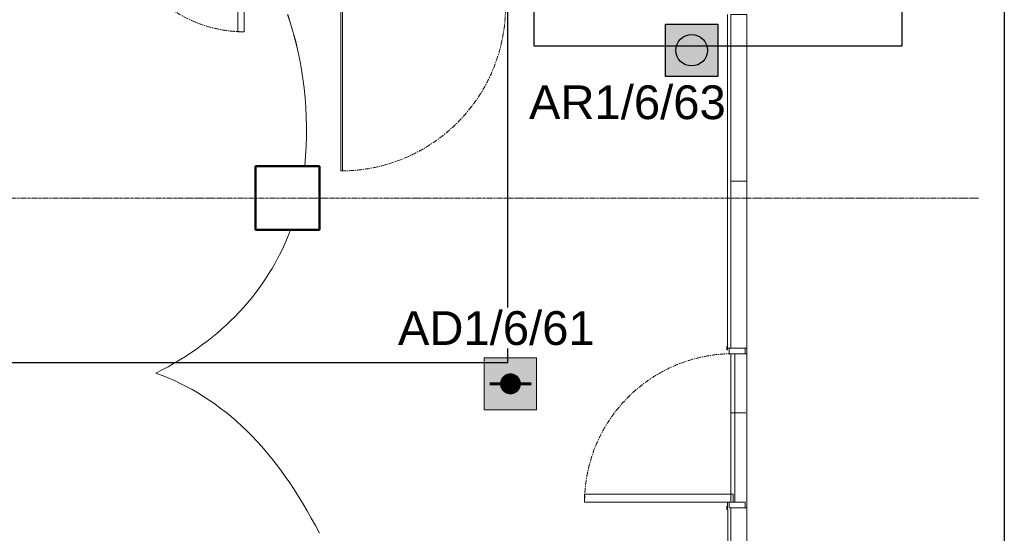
# Model space of a CAD drawing. Header units: millimetres. Extents: x -197461 to 862495, y -970068 to 63888.
# Tile 78 of 205: x -90476 to -84315, y -570554 to -567337. Entities that reach past the tile are written whole.
import ezdxf

# ---------------------------------------------------------------- set-up
doc = ezdxf.new("R2010")
doc.units = ezdxf.units.MM
doc.linetypes.add('CENTER', pattern=[50.8, 31.75, -6.35, 6.35, -6.35])
doc.linetypes.add('Grid Line', pattern=[22.225, 12.7, -3.175, 3.175, -3.175])
doc.layers.get('0').update_dxf_attribs({"linetype": 'CONTINUOUS'})
for name, color, linetype, lineweight in [('A-Door', 252, 'CONTINUOUS', 0), ('A-FLOR', 192, 'CONTINUOUS', 5), ('A-Glaz-Curt', 4, 'CONTINUOUS', 0), ('S-Cols', 52, 'CONTINUOUS', 0), ('S-GRID', 1, 'CONTINUOUS', 9)]:
    doc.layers.add(name, color=color, linetype=linetype, lineweight=lineweight)
doc.layers.add('UAS', color=240, linetype='CONTINUOUS')
doc.styles.add('ARIAL', font='arialbd.ttf')

# ---------------------------------------------------------------- blocks, each defined once
blk = doc.blocks.new('PBL_BIOR_pilndurvis - BIOR 1000 x 2100mm BIOR 1000 x 2100mm wc-4004859-Otrā stāva plāns uz atzīmes 3_400')
at = {"layer": 'A-Door'}
for p, q in [((-475, 60), (-475, 75)), ((-475, 75), (-400, 75)), ((-400, 75), (-400, 60)), ((400, 60), (400, 75)), ((400, 75), (475, 75)), ((475, 75), (475, 60)), ((-400, 60), (-450, 60)), ((-450, 60), (-400, 60)), ((-400, 60), (-400, -60)), ((450, 60), (400, 60)), ((400, -60), (400, 60)), ((400, 60), (450, 60)), ((-475, -75), (-475, -60)), ((-450, -60), (-400, -60)), ((-400, -60), (-450, -60)), ((-400, -60), (-400, -75)), ((360, -60), (360, -860)), ((400, -60), (360, -60)), ((400, -60), (400, -860)), ((400, -75), (400, -60)), ((400, -60), (450, -60)), ((450, -60), (400, -60)), ((475, -60), (475, -75)), ((-400, -75), (-475, -75)), ((475, -75), (400, -75)), ((400, -860), (360, -860))]:
    blk.add_line(p, q, dxfattribs=at)
at = {"layer": 'A-Door', "color": 250, "linetype": 'CENTER', "lineweight": 5}
blk.add_line((400, -60), (400, -860), dxfattribs=at)
blk.add_arc((400, -60), 800, 180, 270, dxfattribs=at)
blk = doc.blocks.new('PBL_BIOR_stiklotas_GEZE_02 - BIOR 1000 x 2100mm BIOR 1000 x 2100mm stiklojumā HG-4009175-Otrā stāva plāns uz atzīmes 3_400')
at = {"layer": 'A-Door'}
for p, q in [((-500, 50), (-465, 50)), ((-465, 50), (-465, -50)), ((465, -50), (465, 50)), ((465, 50), (500, 50)), ((-510, -65), (-510, -60)), ((-510, -60), (-490, -60)), ((-500, -50), (-500, -40)), ((-465, -50), (-500, -50)), ((-490, -60), (-490, -65)), ((415, -25), (415, -955)), ((465, -25), (415, -25)), ((465, -25), (465, -955)), ((500, -50), (465, -50)), ((490, -65), (490, -60)), ((490, -60), (510, -60)), ((500, -40), (500, -50)), ((510, -60), (510, -65)), ((-490, -65), (-510, -65)), ((510, -65), (490, -65)), ((465, -955), (415, -955))]:
    blk.add_line(p, q, dxfattribs=at)
at = {"layer": 'A-Door', "color": 250, "linetype": 'CENTER', "lineweight": 5}
blk.add_line((465, -25), (465, -955), dxfattribs=at)
blk.add_arc((465, -25), 930, 180, 270, dxfattribs=at)
blk = doc.blocks.new('PBL_BIOR_stiklotas_GEZE_02 - BIOR 1000 x 2100mm BIOR 1000 x 2100mm stiklojumā KĀPŅU TELPA-4009176-Otrā stāva plāns uz atzīmes 3_400')
at = {"layer": 'A-Door'}
for p, q in [((505, 5), (505, 1035)), ((515, 1035), (505, 1035)), ((515, 5), (515, 1035)), ((-515, 18), (-550, 18)), ((-550, 18), (-550, -18)), ((-515, -18), (-515, 18)), ((515, 5), (505, 5)), ((550, 18), (515, 18)), ((515, 18), (515, -18)), ((550, -18), (550, 18)), ((-550, -18), (-515, -18)), ((515, -18), (550, -18))]:
    blk.add_line(p, q, dxfattribs=at)
at = {"layer": 'A-Door', "color": 250, "linetype": 'CENTER', "lineweight": 5}
blk.add_line((515, 5), (515, 1035), dxfattribs=at)
blk.add_arc((515, 5), 1030, 90, 180, dxfattribs=at)
blk = doc.blocks.new('System Panel - pbl - bior - geze starpsienas HG stiklojums-3822486-Otrā stāva plāns uz atzīmes 3_400')
at = {"layer": 'A-Glaz-Curt', "lineweight": 18}
for p, q in [((226.3, 55), (-226.3, 55)), ((-226.3, 55), (-226.3, -45)), ((226.3, -45), (226.3, 55)), ((-226.3, -45), (226.3, -45))]:
    blk.add_line(p, q, dxfattribs=at)
blk = doc.blocks.new('System Panel - pbl - bior - geze starpsienas HG stiklojums-3626964-Otrā stāva plāns uz atzīmes 3_400')
at = {"layer": 'A-Glaz-Curt', "lineweight": 18}
for p, q in [((522.5, 55), (-522.5, 55)), ((-522.5, 55), (-522.5, -45)), ((522.5, -45), (522.5, 55)), ((-522.5, -45), (522.5, -45))]:
    blk.add_line(p, q, dxfattribs=at)
blk = doc.blocks.new('System Panel - pbl - bior - geze starpsienas HG stiklojums-3626965-Otrā stāva plāns uz atzīmes 3_400')
at = {"layer": 'A-Glaz-Curt'}
h = blk.add_hatch(dxfattribs=at)
h.set_pattern_fill('FP_2', color=151, style=0, pattern_type=2)
h.set_pattern_definition([(270, (0, 5), (1100, 7e-14), [])])
h.paths.add_polyline_path([(-465, 6.8), (-465, -30), (500, -44.7), (500, -35), (465, -35), (465, 55), (-465, 55), (-465, 42.1)], flags=0)
at = {"layer": 'A-Glaz-Curt', "color": 255}
for p, q in [((-465, 55), (465, 55)), ((500, -45), (-500, -45))]:
    blk.add_line(p, q, dxfattribs=at)
blk = doc.blocks.new('System Panel - pbl - bior - geze starpsienas HG stiklojums-3627019-Otrā stāva plāns uz atzīmes 3_400')
at = {"layer": 'A-Glaz-Curt', "lineweight": 18}
for p, q in [((522.5, 55), (-522.5, 55)), ((-522.5, 55), (-522.5, -45)), ((522.5, -45), (522.5, 55)), ((-522.5, -45), (522.5, -45))]:
    blk.add_line(p, q, dxfattribs=at)
blk = doc.blocks.new('AD-proj')
at = {"lineweight": 5}
blk.add_lwpolyline([(-250, -250), (250, -250), (250, 250), (-250, 250)], close=True, dxfattribs=at)
at = {"const_width": 100}
blk.add_lwpolyline([(-50, 0, 1), (50, 0, 1)], format="xyb", close=True, dxfattribs=at)
at = {"const_width": 30}
blk.add_lwpolyline([(-200, 0), (200, 0)], dxfattribs=at)
blk = doc.blocks.new('AP')
blk.add_hatch(color=256).paths.add_polyline_path([(150, 0, 1), (-150, 0, 1)])
for p, q in [((-250, 250), (250, 250)), ((-250, -250), (-250, 250)), ((250, 250), (250, -250)), ((250, -250), (-250, -250))]:
    blk.add_line(p, q)
blk.add_circle((0, 0), 150)

msp = doc.modelspace()

# ---------------------------------------------------------------- hatches: boundary and pattern name
at = {"layer": 'UAS', "lineweight": 50, "true_color": 0xffffff}
h = msp.add_hatch(color=7, dxfattribs=at)
h.dxf.hatch_style = 1
h.paths.add_polyline_path([(-86107.63544, -567692.47347), (-86107.63544, -567365.11877), (-86434.99014, -567365.11877), (-86434.99014, -567692.47347)])
h.paths.add_polyline_path([(-86369.5192, -567528.79612, -1), (-86173.10638, -567528.79612, -1)], flags=16)
h = msp.add_hatch(color=7, dxfattribs=at)
h.dxf.hatch_style = 1
h.paths.add_polyline_path([(-87437.93995, -569618.06861), (-87372.46901, -569618.06861, 1)], flags=16)
h.paths.add_polyline_path([(-87241.52713, -569781.74595), (-87241.52713, -569454.39126), (-87568.88183, -569454.39126), (-87568.88183, -569781.74595)])

# ---------------------------------------------------------------- linework, layer by layer
at = {"layer": 'A-FLOR', "color": 251, "true_color": 0x636466}
for p, q in [((-86046.12839, -569384.21405), (-86046.65078, -567304.37791)), ((-86026.12589, -569394.15402), (-86046.12589, -569394.15904)), ((-86001.00458, -570359.12562), (-86001.23815, -569429.21405)), ((-86001.12589, -569429.21405), (-86001.1259, -570359.21405)), ((-85926.12589, -569429.21405), (-85936.12589, -569429.21405)), ((-85926.38168, -569394.21405), (-85926.12589, -569429.21405)), ((-86046.12589, -570359.13695), (-86001.00458, -570359.12562)), ((-86046.11959, -570384.21405), (-86046.12589, -570359.13695)), ((-86046.00401, -570844.39191), (-86046.11457, -570404.21405))]:
    msp.add_line(p, q, dxfattribs=at)
for points in [[(-88800.25877, -567304.42345), (-88698.48512, -567603.65778), (-88662.21167, -567920.31393), (-88691.43841, -568254.39191)], [(-88691.43841, -568254.39191), (-88662.21905, -567920.41309), (-88698.01351, -567603.72646), (-88798.8218, -567304.33203)], [(-88781.65455, -568654.39191), (-88927.86245, -569040.91039), (-89208.49013, -569339.90826), (-89623.5376, -569551.3855)], [(-89623.5376, -569551.3855), (-89208.49013, -569339.90826), (-88927.86245, -569040.91039), (-88781.65455, -568654.39191)], [(-89623.5376, -569551.3855), (-89206.80876, -569698.52001), (-88865.95169, -570032.85548), (-88600.96639, -570554.39191)], [(-88600.96639, -570554.39191), (-88865.95169, -570032.85548), (-89206.80876, -569698.52001), (-89623.5376, -569551.3855)]]:
    msp.add_open_spline(points, degree=3, dxfattribs=at)
at = {"layer": 'S-Cols', "color": 251, "lineweight": 50, "true_color": 0x636466}
for p, q in [((-89000.96639, -568254.39191), (-89000.96639, -568654.39191)), ((-88600.96639, -568254.39191), (-89000.96639, -568254.39191)), ((-88600.96639, -568654.39191), (-88600.96639, -568254.39191)), ((-89000.96639, -568654.39191), (-88600.96639, -568654.39191))]:
    msp.add_line(p, q, dxfattribs=at)
at = {"layer": 'S-GRID', "color": 251, "linetype": 'Grid Line', "true_color": 0x636466}
msp.add_line((-84476.21451, -568454.39191), (-124800.96639, -568454.39191), dxfattribs=at)
at = {"layer": 'UAS', "color": 1}
msp.add_lwpolyline([(-91169.00269, -569485.08132), (-87422.16981, -569485.08132), (-87422.16981, -566519.62645), (-87259.53186, -566519.62645), (-87259.53186, -567500.51795), (-86289.61019, -567500.51795), (-84954.97562, -567500.51795), (-84954.97562, -566084.29587), (-84315.15628, -566084.29587), (-84315.15628, -570757.91772), (-85617.52998, -570757.91772), (-85798.26704, -570681.53808)], dxfattribs=at)

# ---------------------------------------------------------------- block references
at = {"layer": 'A-Door', "color": 251, "true_color": 0x636466}
msp.add_blockref('PBL_BIOR_pilndurvis - BIOR 1000 x 2100mm BIOR 1000 x 2100mm wc-4004859-Otrā stāva plāns uz atzīmes 3_400', (-89471.65455, -566552.92712), dxfattribs=at)
for name, p, rotation in [('PBL_BIOR_stiklotas_GEZE_02 - BIOR 1000 x 2100mm BIOR 1000 x 2100mm stiklojumā KĀPŅU TELPA-4009176-Otrā stāva plāns uz atzīmes 3_400', (-87950.96639, -567249.39191), 180), ('PBL_BIOR_stiklotas_GEZE_02 - BIOR 1000 x 2100mm BIOR 1000 x 2100mm stiklojumā HG-4009175-Otrā stāva plāns uz atzīmes 3_400', (-85986.12589, -569894.21405), 270.0000000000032)]:
    msp.add_blockref(name, p, dxfattribs=dict(at, rotation=rotation))
at = {"layer": 'A-Glaz-Curt', "color": 251, "true_color": 0x636466, "rotation": 89.99999999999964}
for name, p in [('System Panel - pbl - bior - geze starpsienas HG stiklojums-3627019-Otrā stāva plāns uz atzīmes 3_400', (-85971.12589, -567826.83695)), ('System Panel - pbl - bior - geze starpsienas HG stiklojums-3626964-Otrā stāva plāns uz atzīmes 3_400', (-85971.12589, -568871.75502)), ('System Panel - pbl - bior - geze starpsienas HG stiklojums-3626965-Otrā stāva plāns uz atzīmes 3_400', (-85971.12589, -569894.21405)), ('System Panel - pbl - bior - geze starpsienas HG stiklojums-3822486-Otrā stāva plāns uz atzīmes 3_400', (-85971.12589, -570620.55298))]:
    msp.add_blockref(name, p, dxfattribs=at)
at = {"layer": 'UAS', "color": 97, "xscale": 0.6547093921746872, "yscale": 0.6547093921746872, "zscale": 0.6547093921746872}
msp.add_blockref('AP', (-86271.31279, -567528.79612), dxfattribs=at)
at = {"layer": 'UAS', "xscale": 0.6547093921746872, "yscale": 0.6547093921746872, "zscale": 0.6547093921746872}
msp.add_blockref('AD-proj', (-87405.20448, -569618.06861), dxfattribs=at)

# ---------------------------------------------------------------- next in the draw order: texts
at = {"layer": 'UAS', "color": 251, "linetype": 'Continuous', "lineweight": 20, "true_color": 0x636466, "char_height": 211.4384766, "width": 1051.7117129, "attachment_point": 5, "style": 'ARIAL', "bg_fill": 3, "box_fill_scale": 1.1, "bg_fill_color": 256, "bg_fill_transparency": 0}
for s, insert in [('\\A1;{\\fArial|b0|i0|c186|p34;\\C1;AR1/6/63}', (-86673.68839, -567856.05524)), ('\\A1;{\\fArial|b0|i0|c186|p34;\\C1;AD1/6/61}', (-87493.82584, -569270.20074))]:
    msp.add_mtext(s, dxfattribs=dict(at, insert=insert))

doc.saveas('drawing.dxf')
